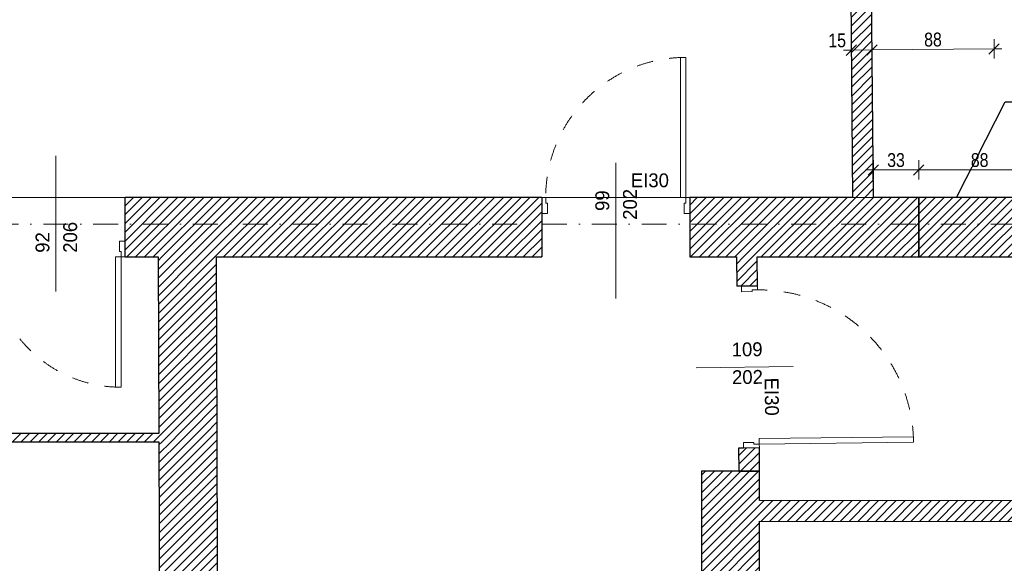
# Model space of a CAD drawing. Header units: millimetres. Extents: x 172139 to 266886, y 98118 to 138225.
# Tile 40 of 123: x 202945 to 210056, y 110754 to 114683. Entities that reach past the tile are written whole.
import ezdxf
from ezdxf.enums import TextEntityAlignment as Align

# ---------------------------------------------------------------- set-up
doc = ezdxf.new("R2010")
doc.units = ezdxf.units.MM
doc.header["$MEASUREMENT"] = 0
for name, pattern in [('Kropki i Kreski', [360, 180, -90, 0, -90]), ('Przerywana', [240, 120, -120]), ('Wipeout_Contour', [1000, 0, -1000])]:
    doc.linetypes.add(name, pattern=pattern)
for name, color, linetype in [('Drzwi ArchiCAD', 7, 'Continuous'), ('Konstrukcja - Siatki mod', 7, 'Continuous'), ('KR_INW', 7, 'Continuous'), ('NAPIS_SODON', 7, 'Continuous'), ('PRZEBUDOWA_WYBURZENIA_DZIAŁOWE', 7, 'Continuous'), ('PRZEBUDOWA_WYBURZENIA_OPIS', 7, 'Continuous'), ('Znaczniki drzwi ArchiCADa', 7, 'Continuous')]:
    doc.layers.add(name, color=color, linetype=linetype)
for name, color, linetype, lineweight in [('Drzwi ArchiCAD_Nr_pióra__1', 7, 'Continuous', 13), ('Drzwi ArchiCAD_Nr_pióra__27', 7, 'Continuous', 25), ('KR_INW_Nr_pióra__101', 252, 'Continuous', 5), ('KR_INW_Nr_pióra__27', 7, 'Continuous', 25), ('NAPIS_SODON_Nr_pióra__121', 255, 'Continuous', 0), ('PRZEBUDOWA_WYBURZENIA_DZIAŁOWE_Nr_pióra__27', 7, 'Continuous', 25), ('PRZEBUDOWA_WYBURZENIA_OPIS_Nr_pióra__1', 7, 'Continuous', 13), ('STREFA_WYBURZENIA_Nr_pióra__121', 255, 'Continuous', 0), ('Znaczniki drzwi ArchiCADa_Nr_pióra__7', 7, 'Continuous', 13)]:
    doc.layers.add(name, color=color, linetype=linetype, lineweight=lineweight)
for name, color, linetype, lineweight, true_color in [('Konstrukcja - Siatki mod_Nr_pióra__48', 7, 'Continuous', 15, 0xa80f02), ('PRZEBUDOWA_WYBURZENIA_DZIAŁOWE_Nr_pióra__48', 7, 'Continuous', 15, 0xa80f02), ('PRZEBUDOWA_WYBURZENIA_OPIS_Nr_pióra__20', 7, 'Continuous', 13, 0xb00000), ('Znaczniki drzwi ArchiCADa_Nr_pióra__20', 7, 'Continuous', 13, 0xb00000)]:
    doc.layers.add(name, color=color, linetype=linetype, lineweight=lineweight, true_color=true_color)
doc.styles.add('GENERATED_STYLE_1', font='txt')
doc.linetypes.add('X', pattern='A,0,[1,20231130_A.01.3_WYBURZENIA1.Shx,S=2.380952,R=0,X=0,Y=0],-300,0', length=300)
doc.dimstyles.new('GENERATED_STYLE__2', dxfattribs={"dimtxt": 100, "dimasz": 71.25, "dimexe": 0.18, "dimexo": 0, "dimgap": 0.09, "dimtad": 1, "dimtih": 1, "dimtoh": 1, "dimdec": 0, "dimlfac": 0.1, "dimzin": 0, "dimdsep": 46, "dimtxsty": 'GENERATED_STYLE_1', "dimblk": 'ARROWHEAD_6', "dimblk1": 'ARROWHEAD_6', "dimblk2": 'ARROWHEAD_6', "dimcen": 0.09, "dimclrd": 256, "dimclre": 256, "dimclrt": 256, "dimadec": 1, "dimazin": 0, "dimtfac": 1, "dimtdec": 4, "dimtmove": 0, "dimatfit": 3, "dimfxl": 0, "dimtolj": 1, "dimtzin": 0, "dimarcsym": 0})
doc.dimstyles.new('GENERATED_STYLE__3', dxfattribs={"dimtxt": 0.18, "dimasz": 91.2, "dimexe": 0.18, "dimexo": 0.0625, "dimgap": 0.09, "dimtad": 0, "dimtih": 1, "dimtoh": 1, "dimdec": 4, "dimzin": 0, "dimdsep": 46, "dimcen": 0.09, "dimadec": 0, "dimazin": 0, "dimtfac": 1, "dimtdec": 4, "dimtmove": 0, "dimatfit": 3, "dimldrblk": 'ARROWHEAD_5', "dimfxl": 0, "dimtolj": 1, "dimtzin": 0, "dimarcsym": 0})
pattern_1 = [(45, (0, 0), (-31.819804, 31.819804), [])]

# ---------------------------------------------------------------- blocks, each defined once
blk = doc.blocks.new('Strop_2', base_point=(188316, 115154.1))
at = {"layer": 'NAPIS_SODON_Nr_pióra__121', "linetype": 'Continuous', "flags": 128}
blk.add_lwpolyline([(224893.2, 113397.6), (205242.2, 113397.6), (204667.3, 113397.6), (188316, 113397.6)], dxfattribs=at)
blk = doc.blocks.new('Ściana_9', base_point=(209110.2, 113397.6))
at = {"layer": 'KR_INW_Nr_pióra__101', "linetype": 'Continuous'}
h = blk.add_hatch(dxfattribs=at)
h.set_pattern_fill('Cegła_licówka', color=256, style=0, pattern_type=2)
h.set_pattern_definition(pattern_1)
h.paths.add_polyline_path([(209110.2, 113397.6), (209095, 115147.1), (208945, 115147.1), (208960.2, 113397.6)])
at = {"layer": 'KR_INW_Nr_pióra__27', "linetype": 'Continuous', "flags": 128}
for points in [[(208945, 115147.1), (208960.2, 113397.6)], [(209110.2, 113397.6), (209095, 115147.1)]]:
    blk.add_lwpolyline(points, dxfattribs=at)
blk = doc.blocks.new('Ściana_35', base_point=(207868.7, 111207.8))
at = {"layer": 'KR_INW_Nr_pióra__101', "linetype": 'Continuous'}
h = blk.add_hatch(dxfattribs=at)
h.set_pattern_fill('Cegła_licówka', color=256, style=0, pattern_type=2)
h.set_pattern_definition(pattern_1)
h.paths.add_polyline_path([(208288.7, 111207.5), (208288.7, 111057.5), (210693.6, 111056.2), (210693.7, 111171.2), (210693.7, 111206.2)])
at = {"layer": 'KR_INW_Nr_pióra__27', "linetype": 'Continuous', "flags": 128}
for points in [[(210693.7, 111206.2), (208288.7, 111207.5)], [(208288.7, 111057.5), (210693.6, 111056.2)]]:
    blk.add_lwpolyline(points, dxfattribs=at)
blk = doc.blocks.new('Drzwi 19_16')
at = {"layer": 'Drzwi ArchiCAD_Nr_pióra__1', "linetype": 'Continuous'}
for p, q in [((517, 0), (517, 1114)), ((517, 1114), (557, 1114)), ((557, 1114), (557, 0)), ((-557, 0), (-585, 0)), ((-585, 0), (-585, -115)), ((-557, -40), (-557, 0)), ((557, 0), (517, 0)), ((585, 0), (557, 0)), ((557, 0), (557, -40)), ((585, -115), (585, 0)), ((-545, -40), (-557, -40)), ((-545, -115), (-545, -40)), ((557, -40), (545, -40)), ((545, -40), (545, -115)), ((-585, -115), (-545, -115)), ((545, -115), (585, -115))]:
    blk.add_line(p, q, dxfattribs=at)
at = {"layer": 'Drzwi ArchiCAD_Nr_pióra__1', "linetype": 'Przerywana'}
blk.add_arc((557, 0), 1114, 90, 180, dxfattribs=at)
at = {"layer": 'Drzwi ArchiCAD_Nr_pióra__27', "linetype": 'Continuous'}
for p, q in [((-585, 0), (-585, -115)), ((585, 0), (585, -115))]:
    blk.add_line(p, q, dxfattribs=at)
blk = doc.blocks.new('Znacznik Wym 19_13')
at = {"layer": 'Znaczniki drzwi ArchiCADa_Nr_pióra__20', "linetype": 'Continuous'}
blk.add_line((0, -400), (0, 300), dxfattribs=at)
at = {"layer": 'Znaczniki drzwi ArchiCADa_Nr_pióra__7', "style": 'GENERATED_STYLE_1'}
for tag, rotation, p in [('AC_MarkerText_3', 270, (-182.4, 72.7)), ('AC_MarkerText_2', 270, (17.6, 72.7)), ('AC_MarkerText_5', 180, (-108.8, -133))]:
    blk.add_attdef(tag, text='', height=100, rotation=rotation, dxfattribs=at).set_placement(p, align=Align.BOTTOM_LEFT)
blk = doc.blocks.new('Ściana_36', base_point=(208288.7, 111420.7))
at = {"layer": 'KR_INW_Nr_pióra__101', "linetype": 'Continuous'}
h = blk.add_hatch(dxfattribs=at)
h.set_pattern_fill('Cegła_licówka', color=256, style=0, pattern_type=2)
h.set_pattern_definition(pattern_1)
h.paths.add_polyline_path([(208121, 112967.6), (208123.4, 112756), (208158.4, 112756.4), (208273.4, 112757.7), (208271, 112967.6)])
h = blk.add_hatch(dxfattribs=at)
h.set_pattern_fill('Cegła_licówka', color=256, style=0, pattern_type=2)
h.set_pattern_definition(pattern_1)
h.paths.add_polyline_path([(208136.8, 111586), (208138.7, 111419), (208288.7, 111420.7), (208286.8, 111587.8), (208171.8, 111586.4)])
at = {"layer": 'KR_INW_Nr_pióra__27', "linetype": 'Continuous'}
for p, q in [((208158.4, 112756.4), (208123.4, 112756)), ((208273.4, 112757.7), (208158.4, 112756.4)), ((208171.8, 111586.4), (208136.8, 111586)), ((208286.8, 111587.8), (208171.8, 111586.4))]:
    blk.add_line(p, q, dxfattribs=at)
at = {"layer": 'KR_INW_Nr_pióra__27', "linetype": 'Continuous', "flags": 128}
for points in [[(208121, 112967.6), (208123.4, 112756)], [(208273.4, 112757.7), (208271, 112967.6)], [(208136.8, 111586), (208138.7, 111419)], [(208288.7, 111420.7), (208286.8, 111587.8)], [(208138.7, 111419), (208288.7, 111420.7)]]:
    blk.add_lwpolyline(points, dxfattribs=at)
at = {"layer": 'Drzwi ArchiCAD', "linetype": 'Continuous', "zscale": 1000, "rotation": 270.6556948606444}
blk.add_blockref('Drzwi 19_16', (208280.1, 112172.7), dxfattribs=at)
at = {"layer": 'Znaczniki drzwi ArchiCADa', "color": 14, "lineweight": 13, "true_color": 0xb00000}
ref = blk.add_blockref('Znacznik Wym 19_13', (208130.1, 112171), dxfattribs=dict(at, rotation=90.6556948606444))
ref.add_attrib('AC_MarkerText_2', '109', dxfattribs={"layer": 'Znaczniki drzwi ArchiCADa_Nr_pióra__7', "color": 7, "height": 100, "rotation": 0.65569, "style": 'GENERATED_STYLE_1'}).set_placement((208087.9, 112218.8), align=Align.BOTTOM_LEFT)
ref.add_attrib('AC_MarkerText_3', '202', dxfattribs={"layer": 'Znaczniki drzwi ArchiCADa_Nr_pióra__7', "color": 7, "height": 100, "rotation": 0.65569, "style": 'GENERATED_STYLE_1'}).set_placement((208090.2, 112018.8), align=Align.BOTTOM_LEFT)
ref.add_attrib('AC_MarkerText_5', 'EI30', dxfattribs={"layer": 'Znaczniki drzwi ArchiCADa_Nr_pióra__7', "color": 7, "height": 100, "rotation": 270.65569, "style": 'GENERATED_STYLE_1'}).set_placement((208294.9, 112094.7), align=Align.BOTTOM_LEFT)
blk = doc.blocks.new('Ściana_37', base_point=(207868.7, 111420.7))
at = {"layer": 'KR_INW_Nr_pióra__101', "linetype": 'Continuous'}
h = blk.add_hatch(dxfattribs=at)
h.set_pattern_fill('Cegła_licówka', color=256, style=0, pattern_type=2)
h.set_pattern_definition(pattern_1)
h.paths.add_polyline_path([(207868.7, 111420.7), (207868.7, 107385.1), (208288.7, 107385.1), (208288.7, 111420.7)])
at = {"layer": 'KR_INW_Nr_pióra__27', "linetype": 'Continuous', "flags": 128}
for points in [[(207868.7, 111420.7), (207868.7, 107385.1)], [(208288.7, 111420.7), (207868.7, 111420.7)], [(208288.7, 111207.5), (208288.7, 111420.7)], [(208288.7, 107385.1), (208288.7, 111057.5)]]:
    blk.add_lwpolyline(points, dxfattribs=at)
blk = doc.blocks.new('Drzwi 19_27')
at = {"layer": 'Drzwi ArchiCAD_Nr_pióra__1', "linetype": 'Continuous'}
for p, q in [((380.7, 0), (380.7, 841.4)), ((380.7, 841.4), (420.7, 841.4)), ((420.7, 841.4), (420.7, 0)), ((-420.7, 0), (-448.7, 0)), ((-448.7, 0), (-448.7, -115)), ((-420.7, -40), (-420.7, 0)), ((420.7, 0), (380.7, 0)), ((448.7, 0), (420.7, 0)), ((420.7, 0), (420.7, -40)), ((448.7, -115), (448.7, 0)), ((-408.7, -40), (-420.7, -40)), ((-408.7, -115), (-408.7, -40)), ((420.7, -40), (408.7, -40)), ((408.7, -40), (408.7, -115)), ((-448.7, -115), (-408.7, -115)), ((408.7, -115), (448.7, -115))]:
    blk.add_line(p, q, dxfattribs=at)
at = {"layer": 'Drzwi ArchiCAD_Nr_pióra__1', "linetype": 'Przerywana'}
blk.add_arc((420.7, 0), 841.4, 90, 180, dxfattribs=at)
at = {"layer": 'Drzwi ArchiCAD_Nr_pióra__27', "linetype": 'Continuous'}
for p, q in [((-448.7, -115), (-448.7, 0)), ((448.7, -115), (448.7, 0))]:
    blk.add_line(p, q, dxfattribs=at)
blk = doc.blocks.new('Znacznik Wym 19')
at = {"layer": 'Znaczniki drzwi ArchiCADa_Nr_pióra__20', "linetype": 'Continuous'}
blk.add_line((0, -670), (0, 300), dxfattribs=at)
at = {"layer": 'Znaczniki drzwi ArchiCADa_Nr_pióra__7', "style": 'GENERATED_STYLE_1'}
for tag, p in [('AC_MarkerText_3', (-182.4, -197.3)), ('AC_MarkerText_2', (17.6, -261.3))]:
    blk.add_attdef(tag, text='', height=100, rotation=270, dxfattribs=at).set_placement(p, align=Align.BOTTOM_LEFT)
blk = doc.blocks.new('Ściana_68', base_point=(204363.9, 113397.6))
at = {"layer": 'KR_INW_Nr_pióra__101', "linetype": 'Continuous'}
h = blk.add_hatch(dxfattribs=at)
h.set_pattern_fill('Cegła_licówka', color=256, style=0, pattern_type=2)
h.set_pattern_definition(pattern_1)
h.paths.add_polyline_path([(203949.8, 111692.9), (204369.8, 111692.9), (204365.4, 112967.6), (203945.4, 112967.6)])
h = blk.add_hatch(dxfattribs=at)
h.set_pattern_fill('Cegła_licówka', color=256, style=0, pattern_type=2)
h.set_pattern_definition(pattern_1)
h.paths.add_polyline_path([(203950.1, 111632.9), (203961.4, 108378.4), (204116.4, 108378.9), (204231.4, 108379.3), (204381.4, 108379.9), (204370.1, 111632.9)])
h = blk.add_hatch(dxfattribs=at)
h.set_pattern_fill('Cegła_licówka', color=256, style=0, pattern_type=2)
h.set_pattern_definition(pattern_1)
h.paths.add_polyline_path([(203964.6, 107481), (203964.9, 107385.1), (204384.9, 107385.1), (204384.6, 107482.4), (204234.6, 107481.9), (204119.6, 107481.5)])
at = {"layer": 'KR_INW_Nr_pióra__27', "linetype": 'Continuous'}
for p, q in [((204116.4, 108378.9), (203961.4, 108378.4)), ((204231.4, 108379.3), (204116.4, 108378.9)), ((204381.4, 108379.9), (204231.4, 108379.3)), ((204119.6, 107481.5), (203964.6, 107481)), ((204234.6, 107481.9), (204119.6, 107481.5)), ((204384.6, 107482.4), (204234.6, 107481.9))]:
    blk.add_line(p, q, dxfattribs=at)
at = {"layer": 'KR_INW_Nr_pióra__27', "linetype": 'Continuous', "flags": 128}
for points in [[(203945.4, 112967.6), (203949.8, 111692.9)], [(204369.8, 111692.9), (204365.4, 112967.6)], [(203950.1, 111632.9), (203961.4, 108378.4)], [(204381.4, 108379.9), (204370.1, 111632.9)], [(203964.6, 107481), (203964.9, 107385.1)], [(204384.9, 107385.1), (204384.6, 107482.4)]]:
    blk.add_lwpolyline(points, dxfattribs=at)
at = {"layer": 'Drzwi ArchiCAD', "linetype": 'Continuous', "xscale": -0.9999999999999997, "zscale": 1000, "rotation": 90.20050733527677}
blk.add_blockref('Drzwi 19_27', (204118, 107930.2), dxfattribs=at)
at = {"layer": 'Znaczniki drzwi ArchiCADa', "color": 14, "lineweight": 13, "true_color": 0xb00000}
ref = blk.add_blockref('Znacznik Wym 19', (204383, 107931.1), dxfattribs=dict(at, rotation=270.2005073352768))
ref.add_attrib('AC_MarkerText_2', '82', dxfattribs={"layer": 'Znaczniki drzwi ArchiCADa_Nr_pióra__7', "color": 7, "height": 100, "rotation": 0.20051, "style": 'GENERATED_STYLE_1'}).set_placement((203963, 107978), align=Align.BOTTOM_LEFT)
ref.add_attrib('AC_MarkerText_3', '206', dxfattribs={"layer": 'Znaczniki drzwi ArchiCADa_Nr_pióra__7', "color": 7, "height": 100, "rotation": 0.20051, "style": 'GENERATED_STYLE_1'}).set_placement((203963.7, 107778), align=Align.BOTTOM_LEFT)
ref.add_attrib('AC_MarkerText_5', 'EI60', dxfattribs={"layer": 'Znaczniki drzwi ArchiCADa_Nr_pióra__7', "color": 7, "height": 100, "rotation": 270.20051, "style": 'GENERATED_STYLE_1'}).set_placement((203783.5, 108305.7), align=Align.BOTTOM_LEFT)
blk = doc.blocks.new('Ściana_92', base_point=(200293.6, 111632.9))
at = {"layer": 'KR_INW_Nr_pióra__101', "linetype": 'Continuous'}
h = blk.add_hatch(dxfattribs=at)
h.set_pattern_fill('Cegła_licówka', color=256, style=0, pattern_type=2)
h.set_pattern_definition(pattern_1)
h.paths.add_polyline_path([(200408.6, 111632.9), (204370.1, 111632.9), (204370.1, 111692.9), (200408.6, 111692.9)])
at = {"layer": 'KR_INW_Nr_pióra__27', "linetype": 'Continuous', "flags": 128}
for points in [[(201758, 111692.9), (200408.6, 111692.9)], [(203949.8, 111692.9), (201818, 111692.9)], [(204370.1, 111632.9), (204370.1, 111692.9)], [(200408.6, 111632.9), (203950.1, 111632.9)]]:
    blk.add_lwpolyline(points, dxfattribs=at)
blk = doc.blocks.new('Drzwi 19_43')
at = {"layer": 'Drzwi ArchiCAD_Nr_pióra__1', "linetype": 'Continuous'}
for p, q in [((430.5, 0), (430.5, 941.1)), ((430.5, 941.1), (470.5, 941.1)), ((470.5, 941.1), (470.5, 0)), ((-470.5, 0), (-498.5, 0)), ((-498.5, 0), (-498.5, -115)), ((-470.5, -40), (-470.5, 0)), ((470.5, 0), (430.5, 0)), ((498.5, 0), (470.5, 0)), ((470.5, 0), (470.5, -40)), ((498.5, -115), (498.5, 0)), ((-458.5, -40), (-470.5, -40)), ((-458.5, -115), (-458.5, -40)), ((470.5, -40), (458.5, -40)), ((458.5, -40), (458.5, -115)), ((-498.5, -115), (-458.5, -115)), ((458.5, -115), (498.5, -115))]:
    blk.add_line(p, q, dxfattribs=at)
at = {"layer": 'Drzwi ArchiCAD_Nr_pióra__1', "linetype": 'Przerywana'}
blk.add_arc((470.5, 0), 941.1, 90, 180, dxfattribs=at)
at = {"layer": 'Drzwi ArchiCAD_Nr_pióra__27', "linetype": 'Continuous'}
for p, q in [((-498.5, 0), (-498.5, -115)), ((498.5, 0), (498.5, -115))]:
    blk.add_line(p, q, dxfattribs=at)
blk = doc.blocks.new('Znacznik Wym 19_8')
at = {"layer": 'Znaczniki drzwi ArchiCADa_Nr_pióra__20', "linetype": 'Continuous'}
blk.add_line((0, 250), (0, -730), dxfattribs=at)
at = {"layer": 'Znaczniki drzwi ArchiCADa_Nr_pióra__7', "style": 'GENERATED_STYLE_1'}
for tag, rotation, p in [('AC_MarkerText_5', 180, (737.2, 212.9)), ('AC_MarkerText_3', 270, (-182.4, 30.7)), ('AC_MarkerText_2', 270, (17.6, 30.7))]:
    blk.add_attdef(tag, text='', height=100, rotation=rotation, dxfattribs=at).set_placement(p, align=Align.BOTTOM_LEFT)
blk = doc.blocks.new('Drzwi 19_49')
at = {"layer": 'Drzwi ArchiCAD_Nr_pióra__1', "linetype": 'Continuous'}
for p, q in [((466.2, 0), (466.2, 1012.4)), ((466.2, 1012.4), (506.2, 1012.4)), ((506.2, 1012.4), (506.2, 0)), ((-506.2, 0), (-534.2, 0)), ((-534.2, 0), (-534.2, -115)), ((-506.2, -40), (-506.2, 0)), ((506.2, 0), (466.2, 0)), ((534.2, 0), (506.2, 0)), ((506.2, 0), (506.2, -40)), ((534.2, -115), (534.2, 0)), ((-494.2, -40), (-506.2, -40)), ((-494.2, -115), (-494.2, -40)), ((506.2, -40), (494.2, -40)), ((494.2, -40), (494.2, -115)), ((-534.2, -115), (-494.2, -115)), ((494.2, -115), (534.2, -115))]:
    blk.add_line(p, q, dxfattribs=at)
at = {"layer": 'Drzwi ArchiCAD_Nr_pióra__1', "linetype": 'Przerywana'}
blk.add_arc((506.2, 0), 1012.4, 90, 180, dxfattribs=at)
at = {"layer": 'Drzwi ArchiCAD_Nr_pióra__27', "linetype": 'Continuous'}
for p, q in [((-534.2, 0), (-534.2, -115)), ((534.2, 0), (534.2, -115))]:
    blk.add_line(p, q, dxfattribs=at)
blk = doc.blocks.new('Znacznik Wym 19_30')
at = {"layer": 'Znaczniki drzwi ArchiCADa_Nr_pióra__20', "linetype": 'Continuous'}
blk.add_line((0, -680), (0, 300), dxfattribs=at)
at = {"layer": 'Znaczniki drzwi ArchiCADa_Nr_pióra__7', "style": 'GENERATED_STYLE_1'}
for tag, p in [('AC_MarkerText_3', (-182.4, -207.3)), ('AC_MarkerText_2', (17.6, -269.6))]:
    blk.add_attdef(tag, text='', height=100, rotation=270, dxfattribs=at).set_placement(p, align=Align.BOTTOM_LEFT)
blk = doc.blocks.new('Ściana_128', base_point=(209438.1, 113397.6))
at = {"layer": 'KR_INW_Nr_pióra__101', "linetype": 'Continuous'}
h = blk.add_hatch(dxfattribs=at)
h.set_pattern_fill('Cegła_licówka', color=256, style=0, pattern_type=2)
h.set_pattern_definition(pattern_1)
h.paths.add_polyline_path([(203705.5, 113397.6), (203705.5, 113082.6), (203705.5, 112967.6), (206715.7, 112967.6), (206715.7, 113282.6), (206715.7, 113397.6)])
h = blk.add_hatch(dxfattribs=at)
h.set_pattern_fill('Cegła_licówka', color=256, style=0, pattern_type=2)
h.set_pattern_definition(pattern_1)
h.paths.add_polyline_path([(207784.1, 113397.6), (207784.1, 113282.6), (207784.1, 112967.6), (209438.1, 112967.6), (209438.1, 113397.6)])
at = {"layer": 'KR_INW_Nr_pióra__27', "linetype": 'Continuous'}
for p, q in [((203705.5, 113082.6), (203705.5, 113397.6)), ((206715.7, 113397.6), (206715.7, 113282.6)), ((207784.1, 113397.6), (207784.1, 113282.6)), ((206715.7, 113282.6), (206715.7, 112967.6)), ((207784.1, 113282.6), (207784.1, 112967.6)), ((203705.5, 112967.6), (203705.5, 113082.6))]:
    blk.add_line(p, q, dxfattribs=at)
at = {"layer": 'KR_INW_Nr_pióra__27', "linetype": 'Continuous', "flags": 128}
for points in [[(206715.7, 113397.6), (203705.5, 113397.6)], [(208960.2, 113397.6), (207784.1, 113397.6)], [(209438.1, 113397.6), (209110.2, 113397.6)], [(209438.1, 112967.6), (209438.1, 113397.6)], [(203705.5, 112967.6), (203945.4, 112967.6)], [(204365.4, 112967.6), (206715.7, 112967.6)], [(207784.1, 112967.6), (208121, 112967.6)], [(208271, 112967.6), (209438.1, 112967.6)]]:
    blk.add_lwpolyline(points, dxfattribs=at)
at = {"layer": 'Drzwi ArchiCAD', "linetype": 'Continuous', "zscale": 1000}
blk.add_blockref('Drzwi 19_49', (207249.9, 113397.6), dxfattribs=at)
at = {"layer": 'Drzwi ArchiCAD', "linetype": 'Continuous', "xscale": -1, "zscale": 1000, "rotation": 180}
blk.add_blockref('Drzwi 19_43', (203206.9, 112967.6), dxfattribs=at)
at = {"layer": 'Znaczniki drzwi ArchiCADa', "color": 14, "lineweight": 13, "true_color": 0xb00000}
ref = blk.add_blockref('Znacznik Wym 19_8', (203206.9, 112967.6), dxfattribs=dict(at, rotation=180))
ref.add_attrib('AC_MarkerText_2', '92', dxfattribs={"layer": 'Znaczniki drzwi ArchiCADa_Nr_pióra__7', "color": 7, "height": 100, "rotation": 90, "style": 'GENERATED_STYLE_1'}).set_placement((203189.3, 112998.2), align=Align.BOTTOM_LEFT)
ref.add_attrib('AC_MarkerText_3', '206', dxfattribs={"layer": 'Znaczniki drzwi ArchiCADa_Nr_pióra__7', "color": 7, "height": 100, "rotation": 90, "style": 'GENERATED_STYLE_1'}).set_placement((203389.3, 112998.2), align=Align.BOTTOM_LEFT)
ref = blk.add_blockref('Znacznik Wym 19_30', (207249.9, 112967.6), dxfattribs=dict(at, rotation=180))
ref.add_attrib('AC_MarkerText_2', '99', dxfattribs={"layer": 'Znaczniki drzwi ArchiCADa_Nr_pióra__7', "color": 7, "height": 100, "rotation": 90, "style": 'GENERATED_STYLE_1'}).set_placement((207232.2, 113300.2), align=Align.BOTTOM_LEFT)
ref.add_attrib('AC_MarkerText_3', '202', dxfattribs={"layer": 'Znaczniki drzwi ArchiCADa_Nr_pióra__7', "color": 7, "height": 100, "rotation": 90, "style": 'GENERATED_STYLE_1'}).set_placement((207432.2, 113236.2), align=Align.BOTTOM_LEFT)
ref.add_attrib('AC_MarkerText_5', 'EI30', dxfattribs={"layer": 'Znaczniki drzwi ArchiCADa_Nr_pióra__7', "color": 7, "height": 100, "rotation": 360, "style": 'GENERATED_STYLE_1'}).set_placement((207358.7, 113441.7), align=Align.BOTTOM_LEFT)
blk = doc.blocks.new('Ściana_129', base_point=(209438.1, 112967.6))
at = {"layer": 'PRZEBUDOWA_WYBURZENIA_DZIAŁOWE_Nr_pióra__48', "linetype": 'Continuous'}
h = blk.add_hatch(dxfattribs=at)
h.set_pattern_fill('Cegła_licówka', color=256, style=0, pattern_type=2)
h.set_pattern_definition(pattern_1)
h.paths.add_polyline_path([(209438.1, 112967.6), (210318.1, 112967.6), (210318.1, 113397.6), (209438.1, 113397.6)])
at = {"layer": 'PRZEBUDOWA_WYBURZENIA_DZIAŁOWE_Nr_pióra__27', "linetype": 'X', "flags": 128}
for points in [[(210318.1, 113397.6), (209438.1, 113397.6)], [(209438.1, 113397.6), (209438.1, 112967.6)], [(210318.1, 112967.6), (210318.1, 113397.6)], [(209438.1, 112967.6), (210318.1, 112967.6)]]:
    blk.add_lwpolyline(points, dxfattribs=at)
blk = doc.blocks.new('*D508')
at = {"layer": 'PRZEBUDOWA_WYBURZENIA_OPIS_Nr_pióra__20', "linetype": 'Continuous'}
for p, q in [((209110.2, 113526.4), (209110.2, 113667)), ((209438.1, 113526.4), (209438.1, 113667)), ((209053.9, 113596.7), (209110.2, 113596.7)), ((209147.7, 113634.2), (209072.7, 113559.2)), ((209110.2, 113596.7), (209438.1, 113596.7)), ((209475.6, 113634.2), (209400.6, 113559.2))]:
    blk.add_line(p, q, dxfattribs=at)
at = {"color": 254, "linetype": 'Wipeout_Contour', "lineweight": 0, "ltscale": 952602.923701}
blk.add_wipeout([(209210.1, 113616.7), (209338.1, 113616.7), (209338.1, 113716.7), (209210.1, 113716.7)], dxfattribs=at).dxf.layer = 'PRZEBUDOWA_WYBURZENIA_OPIS'
at = {"layer": 'PRZEBUDOWA_WYBURZENIA_OPIS_Nr_pióra__20', "insert": (209210.1, 113616.7), "char_height": 100, "attachment_point": 7, "style": 'GENERATED_STYLE_1'}
blk.add_mtext('\\A1;{\\fArial Narrow|b0|i0|c238|p34;33}', dxfattribs=at)
blk = doc.blocks.new('ARROWHEAD_6')
at = {"color": 0, "linetype": 'Continuous', "lineweight": 0}
for p, q in [((0, 0), (-1, 0)), ((-0.5, -0.5), (0.5, 0.5))]:
    blk.add_line(p, q, dxfattribs=at)
blk = doc.blocks.new('*D509')
at = {"layer": 'PRZEBUDOWA_WYBURZENIA_OPIS_Nr_pióra__20', "linetype": 'Continuous'}
for p, q in [((209438.1, 113526.4), (209438.1, 113667)), ((210318.1, 113526.4), (210318.1, 113667)), ((209475.6, 113634.2), (209400.6, 113559.2)), ((209438.1, 113596.7), (210318.1, 113596.7)), ((210355.6, 113634.2), (210280.6, 113559.2))]:
    blk.add_line(p, q, dxfattribs=at)
at = {"color": 254, "linetype": 'Wipeout_Contour', "lineweight": 0, "ltscale": 954726.461898}
blk.add_wipeout([(209814.1, 113616.7), (209942.1, 113616.7), (209942.1, 113716.7), (209814.1, 113716.7)], dxfattribs=at).dxf.layer = 'PRZEBUDOWA_WYBURZENIA_OPIS'
at = {"layer": 'PRZEBUDOWA_WYBURZENIA_OPIS_Nr_pióra__20', "insert": (209814.1, 113616.7), "char_height": 100, "attachment_point": 7, "style": 'GENERATED_STYLE_1'}
blk.add_mtext('\\A1;{\\fArial Narrow|b0|i0|c238|p34;88}', dxfattribs=at)
blk = doc.blocks.new('*D513')
at = {"layer": 'PRZEBUDOWA_WYBURZENIA_OPIS_Nr_pióra__20', "linetype": 'Continuous'}
for p, q in [((208988.1, 114500.1), (208913.7, 114424.5)), ((208951.5, 114392), (208950.3, 114532.6)), ((209138.1, 114501.4), (209063.7, 114425.8)), ((209101.5, 114393.3), (209100.3, 114533.9)), ((208894.7, 114461.8), (208950.9, 114462.3)), ((208950.9, 114462.3), (209100.9, 114463.6)), ((209100.9, 114463.6), (209982.2, 114471.3))]:
    blk.add_line(p, q, dxfattribs=at)
at = {"color": 254, "linetype": 'Wipeout_Contour', "lineweight": 0, "ltscale": 952766.749848}
blk.add_wipeout([(208785.3, 114480.9), (208913.2, 114482), (208912.4, 114582), (208784.4, 114580.9)], dxfattribs=at).dxf.layer = 'PRZEBUDOWA_WYBURZENIA_OPIS'
at = {"layer": 'PRZEBUDOWA_WYBURZENIA_OPIS_Nr_pióra__20', "insert": (208785.3, 114480.9), "char_height": 100, "attachment_point": 7, "rotation": 0.49776, "style": 'GENERATED_STYLE_1'}
blk.add_mtext('\\A1;{\\fArial Narrow|b0|i0|c238|p34;15}', dxfattribs=at)
blk = doc.blocks.new('*D514')
at = {"layer": 'PRZEBUDOWA_WYBURZENIA_OPIS_Nr_pióra__20', "linetype": 'Continuous'}
for p, q in [((209138.1, 114501.4), (209063.7, 114425.8)), ((209945.1, 114433.5), (210019.4, 114509.1)), ((209982.8, 114401), (209981.6, 114541.6)), ((209100.9, 114463.6), (209982.2, 114471.3)), ((209982.2, 114471.3), (210038.5, 114471.8))]:
    blk.add_line(p, q, dxfattribs=at)
at = {"color": 254, "linetype": 'Wipeout_Contour', "lineweight": 0, "ltscale": 955206.736327}
blk.add_wipeout([(209477.4, 114486.9), (209605.4, 114488), (209604.5, 114588), (209476.5, 114586.9)], dxfattribs=at).dxf.layer = 'PRZEBUDOWA_WYBURZENIA_OPIS'
at = {"layer": 'PRZEBUDOWA_WYBURZENIA_OPIS_Nr_pióra__20', "insert": (209477.4, 114486.9), "char_height": 100, "attachment_point": 7, "rotation": 0.49776, "style": 'GENERATED_STYLE_1'}
blk.add_mtext('\\A1;{\\fArial Narrow|b0|i0|c238|p34;88}', dxfattribs=at)
blk = doc.blocks.new('ARROWHEAD_5')
at = {"color": 0, "linetype": 'Continuous', "lineweight": 0}
blk.add_line((0, 0), (-1, 0), dxfattribs=at)
blk.add_solid([(-1, 0.2679), (0, 0), (-1, -0.2679), (-1, 0.2679)], dxfattribs=at)
blk = doc.blocks.new('Standardowy znacznik siatki_10')
at = {"layer": 'Konstrukcja - Siatki mod_Nr_pióra__48', "linetype": 'Kropki i Kreski'}
blk.add_line((1000, 0), (72912, 0), dxfattribs=at)

msp = doc.modelspace()

# ---------------------------------------------------------------- linework, layer by layer
at = {"layer": 'STREFA_WYBURZENIA_Nr_pióra__121', "linetype": 'Continuous', "flags": 128}
msp.add_lwpolyline([(214176.7, 115146.8), (212299.9, 115146.8), (212299.9, 115147.1), (209976.4, 115147.1), (209095, 115147.1), (209110.2, 113397.6), (209438.1, 113397.6), (210318.1, 113397.6), (215750.3, 113397.6), (215750.3, 115146.8), (215056.7, 115146.8)], close=True, dxfattribs=at)

# ---------------------------------------------------------------- block references
at = {"layer": 'Konstrukcja - Siatki mod', "color": 8, "linetype": 'Continuous', "lineweight": 13, "zscale": 1000}
msp.add_blockref('Standardowy znacznik siatki_10', (177989.3, 113205.9), dxfattribs=at)
at = {"layer": 'KR_INW'}
for name, p in [('Ściana_9', (209110.2, 113397.6)), ('Ściana_128', (209438.1, 113397.6)), ('Ściana_68', (204363.9, 113397.6)), ('Ściana_36', (208288.7, 111420.7)), ('Ściana_92', (200293.6, 111632.9)), ('Ściana_35', (207868.7, 111207.8)), ('Ściana_37', (207868.7, 111420.7))]:
    msp.add_blockref(name, p, dxfattribs=at)
at = {"layer": 'NAPIS_SODON', "color": 255, "linetype": 'Continuous', "lineweight": 0}
msp.add_blockref('Strop_2', (188316, 115154.1), dxfattribs=at)
at = {"layer": 'PRZEBUDOWA_WYBURZENIA_DZIAŁOWE'}
msp.add_blockref('Ściana_129', (209438.1, 112967.6), dxfattribs=at)

# ---------------------------------------------------------------- next in the draw order: dimensions: what is measured, and where the dimension line sits
at = {"layer": 'PRZEBUDOWA_WYBURZENIA_OPIS', "color": 14, "linetype": 'Continuous', "lineweight": 13, "true_color": 0xb00000}
dim = msp.add_linear_dim(base=(209100.9, 114463.6), p1=(208950.7, 114486), p2=(209100.7, 114487.3), angle=0.49776, dimstyle='GENERATED_STYLE__2', dxfattribs=at)
dim.commit()
dim.dimension.update_dxf_attribs({"geometry": '*D513', "text_midpoint": (208860.7, 114531.5), "dimtype": 160, "text_rotation": 0.49776})
dim = msp.add_linear_dim(base=(209438.1, 113596.7), p1=(209110.2, 113397.6), p2=(209438.1, 113397.6), dimstyle='GENERATED_STYLE__2', dxfattribs=at)
dim.commit()
dim.dimension.update_dxf_attribs({"geometry": '*D508', "text_midpoint": (209286, 113666.7), "dimtype": 160})

# ---------------------------------------------------------------- next in the draw order: dimensions: what is measured, and where the dimension line sits
dim = msp.add_linear_dim(base=(209982.2, 114471.3), p1=(209100.7, 114487.3), p2=(209976.4, 115147.1), angle=0.49776, dimstyle='GENERATED_STYLE__2', dxfattribs=at)
dim.commit()
dim.dimension.update_dxf_attribs({"geometry": '*D514', "text_midpoint": (209552.8, 114537.5), "dimtype": 160, "text_rotation": 0.49776})
dim = msp.add_linear_dim(base=(210318.1, 113596.7), p1=(209438.1, 113397.6), p2=(210318.1, 113397.6), dimstyle='GENERATED_STYLE__2', dxfattribs=at)
dim.commit()
dim.dimension.update_dxf_attribs({"geometry": '*D509', "text_midpoint": (209889.9, 113666.7), "dimtype": 160})

# ---------------------------------------------------------------- next in the draw order: leaders
at = {"layer": 'PRZEBUDOWA_WYBURZENIA_OPIS_Nr_pióra__1', "linetype": 'Continuous', "annotation_type": 0, "has_hookline": 1, "hookline_direction": 0, "text_width": 1958.1}
msp.add_leader([(209709.5, 113397.6), (210063, 114087.7), (210598.9, 114087.7)], dimstyle='GENERATED_STYLE__3', dxfattribs=at)

doc.saveas('drawing.dxf')
